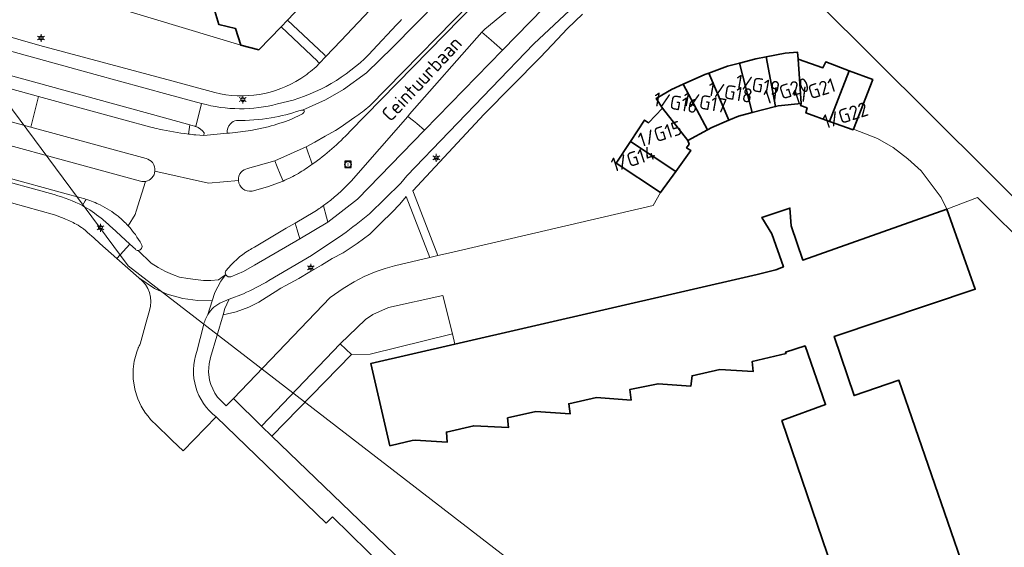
# Model space of a CAD drawing. Header units: metres. Extents: x 140853 to 145288, y 474558 to 480269.
# Tile 9 of 256: x 141497 to 141622, y 476072 to 476140. Entities that reach past the tile are written whole.
import ezdxf
from ezdxf.enums import TextEntityAlignment as Align

# ---------------------------------------------------------------- set-up
doc = ezdxf.new("R2010")
doc.units = ezdxf.units.M
doc.header["$MEASUREMENT"] = 0
for name, color, linetype, lineweight in [('B-WE-GR-BEPLANTING_CULTUUR_BODEMBEDEKKER-G', 90, 'Continuous', 18), ('B-WE-GR-BEPLANTING_CULTUUR_BOSPLANTSOEN-G', 90, 'GR-PLANTSOEN', 18), ('B-WE-GR-BEPLANTING_CULTUUR_HEESTERS-G', 90, 'Continuous', 18), ('B-WE-GR-GRAS_KRUIDENRIJK-G', 80, 'Continuous', 18), ('B-WE-KL-ET_LS_OV_LICHTMAST-S', 190, 'Continuous', 18), ('B-WE-OG-BEBOUWING-G', 7, 'Continuous', 35), ('B-WE-OG-BEBOUWING_HUISNUMMER-T18', 10, 'Continuous', 18), ('B-WE-OG-BEBOUWING_STRAATNAAM-T18', 10, 'Continuous', 18), ('B-WE-OG-HULPLIJN-G', 50, 'Continuous', 18), ('B-WE-OG-TERREIN_ERF-G', 7, 'Continuous', 18), ('B-WE-RI-GWA_RIOOLPUT-S', 30, 'Continuous', 18), ('B-WE-VH-VERHARDING_ASFALT-G', 252, 'Continuous', 18), ('B-WE-VH-VERHARDING_GESLOTEN-G', 7, 'Continuous', 18), ('B-WE-VH-VERHARDING_OPEN-G', 252, 'Continuous', 18), ('B-WE-VH-VERHARDING_TEGEL-G', 252, 'Continuous', 18)]:
    doc.layers.add(name, color=color, linetype=linetype, lineweight=lineweight)
doc.styles.add('NLCS-ISO', font='txt')
doc.linetypes.add('GR-PLANTSOEN', pattern='A,0,[179,NLCS.shx,S=2,R=0,X=0,Y=0],-4', length=4)

# ---------------------------------------------------------------- blocks, each defined once
blk = doc.blocks.new('B-SIE-WEG_LICHTMAST-SO')
at = {"ltscale": 0.1}
for p, q in [((-1.1, 0.63), (-2.19, 1.27)), ((0, 1.27), (0, 2.53)), ((1.1, 0.63), (2.19, 1.27)), ((-1.1, -0.63), (-2.19, -1.27)), ((0, -1.27), (0, -2.53)), ((1.1, -0.63), (2.19, -1.27))]:
    blk.add_line(p, q, dxfattribs=at)
at = {"flags": 128}
for points in [[(-1.16, 0.5), (1.16, 0.5)], [(-1.16, -0.5), (1.16, -0.5)]]:
    blk.add_lwpolyline(points, dxfattribs=at)
at = {"ltscale": 0.1}
blk.add_circle((0, 0), 1.27, dxfattribs=at)
at = {"style": 'NLCS-ISO'}
blk.add_attdef('TYPE', text='', height=1.8, dxfattribs=at).set_placement((0, 2.53), align=Align.BOTTOM_CENTER)
blk = doc.blocks.new('SRI-PUT_INSPECTIE-SO')
at = {"lineweight": -3, "flags": 128}
blk.add_lwpolyline([(-2, -2), (2, -2), (2, 2), (-2, 2)], close=True, dxfattribs=at)
at = {"lineweight": -3, "ltscale": 1.5}
blk.add_circle((0, 0), 2, dxfattribs=at)
at = {"ltscale": 0.1, "style": 'NLCS-ISO'}
blk.add_text('I', height=2.5, dxfattribs=at).set_placement((0, -0.01), align=Align.MIDDLE_CENTER)

msp = doc.modelspace()

# ---------------------------------------------------------------- linework, layer by layer
at = {"layer": 'B-WE-GR-BEPLANTING_CULTUUR_BODEMBEDEKKER-G', "ltscale": 0.2, "flags": 128}
msp.add_lwpolyline([(141505.001, 476116.83), (141504.901, 476116.647), (141504.56, 476116.024), (141504.56, 476116.024, -0.0400087), (141506.916, 476114.434), (141506.916, 476114.434, -0.02562), (141508.283, 476113.225), (141508.283, 476113.225), (141510.594, 476111.105), (141510.594, 476111.105), (141511.3, 476110.457), (141511.3, 476110.457, 0.1900931), (141511.631, 476110.314), (141511.631, 476110.314, 0.6146024), (141512.064, 476111.09), (141512.064, 476111.09, 0.0620556), (141510.375, 476113.461), (141510.375, 476113.461, 0.0369948), (141509.092, 476114.664), (141509.092, 476114.664, 0.055432), (141506.822, 476116.112), (141506.822, 476116.112, 0.0406038), (141505.001, 476116.83)], format="xyb", close=True, dxfattribs=at)
at = {"layer": 'B-WE-GR-BEPLANTING_CULTUUR_BOSPLANTSOEN-G', "ltscale": 0.2, "flags": 128}
msp.add_lwpolyline([(141545.832, 476117.186), (141545.031, 476116.211), (141544.021, 476115.163), (141542.663, 476113.83), (141541.214, 476112.407), (141539.584, 476111.191), (141537.798, 476110.027), (141536.401, 476109.276), (141535.03, 476108.436), (141533.555, 476107.595), (141532.132, 476106.754), (141530.489, 476105.848), (141529.868, 476105.499), (141529.13, 476105.046), (141527.979, 476104.308), (141527.034, 476103.7), (141525.779, 476103.066), (141524.136, 476102.484), (141522.485, 476102.106), (141520.861, 476096.658), (141520.689, 476095.863), (141520.634, 476094.848), (141520.77, 476093.783), (141520.931, 476093.197), (141521.434, 476092.093), (141521.771, 476091.587), (141522.872, 476090.487), (141523.822, 476091.437), (141536.126, 476104.297), (141537.794, 476105.479), (141539.199, 476106.316), (141540.497, 476106.975), (141542.006, 476107.613), (141543.165, 476108.022), (141544.344, 476108.368), (141548.845, 476109.427), (141545.832, 476117.186)], close=True, dxfattribs=at)
at = {"layer": 'B-WE-GR-BEPLANTING_CULTUUR_HEESTERS-G', "ltscale": 0.2, "flags": 128}
msp.add_lwpolyline([(141575.702, 476153.862), (141575.14, 476154.424), (141555.862, 476138.542), (141555.501, 476138.155), (141556.684, 476137.114), (141557.076, 476136.77), (141558.123, 476135.849), (141575.702, 476153.862)], close=True, dxfattribs=at)
for points in [[(141489.561, 476132.539), (141498.956, 476129.954), (141509.819, 476126.966), (141509.819, 476126.966), (141513.256, 476126.036), (141513.256, 476126.036, 0.0076013), (141514.312, 476125.788), (141514.312, 476125.788, 0.0242949), (141518.055, 476125.155), (141518.055, 476125.155), (141518.242, 476126.335), (141514.711, 476127.303), (141514.711, 476127.303), (141492.201, 476133.471)], [(141484.486, 476126.632), (141511.951, 476119.137), (141511.951, 476119.137, 0.1100421), (141512.596, 476119.12), (141512.596, 476119.12, 0.3317754), (141513.795, 476120.441), (141513.795, 476120.441, 0.1861516), (141513.507, 476121.473), (141513.507, 476121.473), (141513.493, 476121.492), (141513.478, 476121.511), (141513.478, 476121.511, 0.1654182), (141512.668, 476122.031), (141512.668, 476122.031), (141497.945, 476126.039), (141497.945, 476126.039), (141486.706, 476129.099)]]:
    msp.add_lwpolyline(points, format="xyb", dxfattribs=at)
for points in [[(141548.184, 476125.667), (141547.176, 476126.486), (141546.761, 476126.822), (141546.031, 476127.415), (141538.804, 476119.134), (141538.804, 476119.134, -0.048129), (141535.279, 476116.03), (141535.279, 476116.03), (141535.292, 476115.982), (141535.672, 476114.562), (141535.839, 476113.94), (141539.611, 476116.833), (141548.184, 476125.667)], [(141531.922, 476112.932), (141531.666, 476113.799), (141530.548, 476113.14), (141526.486, 476110.744), (141526.486, 476110.744, 0.0167379), (141525.813, 476110.353), (141525.813, 476110.353, 0.0817788), (141522.838, 476107.728), (141522.838, 476107.728, 0.2783386), (141522.828, 476107.225), (141522.828, 476107.225), (141522.852, 476107.187), (141522.852, 476107.187, 0.3014849), (141523.482, 476106.941), (141523.482, 476106.941), (141525.078, 476107.614), (141526.505, 476108.443), (141532.259, 476111.788), (141531.922, 476112.932)]]:
    msp.add_lwpolyline(points, format="xyb", close=True, dxfattribs=at)
at = {"layer": 'B-WE-GR-GRAS_KRUIDENRIJK-G', "ltscale": 0.2, "flags": 128}
for points in [[(141627.431, 476113.044), (141583.698, 476156.555)], [(141568.344, 476140.424), (141566.397, 476138.6), (141564.476, 476136.536), (141562.936, 476134.899), (141555.782, 476127.68), (141546.668, 476117.926), (141546.762, 476117.683), (141549.865, 476109.665), (141551.247, 476109.986), (141577.344, 476116.06), (141578.293, 476117.69), (141572.64, 476121.442), (141574.44, 476124.194), (141576.24, 476126.946), (141576.741, 476126.596), (141578.541, 476128.448), (141577.741, 476129.699), (141579.691, 476130.85), (141581.161, 476131.508), (141583.943, 476132.752), (141584.424, 476132.926), (141586.844, 476133.803), (141588.338, 476134.198), (141590.445, 476134.754), (141591.766, 476135.001), (141594.197, 476135.455), (141595.747, 476135.606), (141595.848, 476134.705), (141598.999, 476133.605), (141599.349, 476134.356), (141602.35, 476133.231), (141605.352, 476132.105), (141602.891, 476125.8), (141605.975, 476124.571), (141607.95, 476123.44), (141609.832, 476121.988), (141611.526, 476120.463), (141614.074, 476117.048), (141614.782, 476115.577), (141618.707, 476117.049), (141625.827, 476110.002)], [(141625.827, 476110.002), (141618.707, 476117.049), (141614.782, 476115.577), (141618.427, 476105.362), (141600.447, 476099.34), (141602.967, 476091.795), (141608.681, 476093.762), (141631.607, 476027.364)], [(141616.326, 476022.381), (141593.755, 476088.623), (141593.755, 476088.623), (141599.324, 476090.658), (141596.713, 476098.147), (141594.211, 476097.326), (141594.305, 476097.172), (141589.95, 476096.151), (141590.083, 476094.875), (141585.861, 476095.132), (141582.302, 476094.336), (141582.147, 476093.018), (141577.977, 476093.303), (141574.364, 476092.571), (141574.529, 476091.24), (141570.097, 476091.545), (141566.582, 476090.754), (141566.766, 476089.492), (141562.374, 476089.774), (141558.773, 476088.947), (141558.894, 476087.754), (141554.45, 476087.968), (141550.974, 476087.156), (141551.054, 476085.848), (141546.995, 476086.138), (141546.612, 476086.087), (141543.907, 476085.434), (141543.756, 476085.398), (141541.311, 476095.885), (141552.054, 476098.36), (141551.73, 476099.68), (141541.23, 476097.093), (141538.879, 476097.043), (141528.701, 476086.611), (141565.5, 476051.265)]]:
    msp.add_lwpolyline(points, dxfattribs=at)
at = {"layer": 'B-WE-OG-BEBOUWING-G', "ltscale": 0.2, "flags": 128}
for points in [[(141521.304, 476141.24), (141521.942, 476139.123), (141524.059, 476138.624), (141524.739, 476136.496), (141527.06, 476135.91), (141529.874, 476138.849), (141530.686, 476139.697), (141538.628, 476147.991)], [(141631.607, 476027.364), (141608.681, 476093.762), (141602.967, 476091.795), (141600.447, 476099.34), (141600.447, 476099.34), (141618.427, 476105.362), (141614.782, 476115.577), (141596.424, 476109.076), (141594.929, 476113.443), (141594.785, 476115.714), (141591.208, 476114.533), (141592.466, 476112.42), (141593.96, 476108.203), (141592.995, 476107.861), (141590.604, 476107.241), (141552.054, 476098.36), (141541.311, 476095.885), (141543.756, 476085.398), (141543.907, 476085.434), (141546.612, 476086.087), (141546.995, 476086.138), (141551.054, 476085.848), (141550.974, 476087.156), (141554.45, 476087.968), (141558.894, 476087.754), (141558.773, 476088.947), (141562.374, 476089.774), (141566.766, 476089.492), (141566.582, 476090.754), (141570.097, 476091.545), (141574.529, 476091.24), (141574.364, 476092.571), (141577.977, 476093.303), (141582.147, 476093.018), (141582.302, 476094.336), (141585.861, 476095.132), (141590.083, 476094.875), (141589.95, 476096.151), (141594.305, 476097.172), (141594.211, 476097.326), (141596.713, 476098.147), (141599.324, 476090.658), (141593.755, 476088.623), (141616.326, 476022.381)]]:
    msp.add_lwpolyline(points, dxfattribs=at)
for points in [[(141595.848, 476134.705), (141595.747, 476135.606), (141594.197, 476135.455), (141591.766, 476135.001), (141592.95, 476128.661), (141593.298, 476128.751), (141596.207, 476129.057), (141595.848, 476134.705)], [(141591.766, 476135.001), (141590.445, 476134.754), (141588.338, 476134.198), (141589.963, 476127.892), (141592.95, 476128.661), (141591.766, 476135.001)], [(141602.35, 476133.231), (141599.349, 476134.356), (141598.999, 476133.605), (141595.848, 476134.705), (141596.207, 476129.057), (141596.139, 476128.79), (141596.985, 476128.488), (141596.823, 476127.851), (141599.837, 476126.776), (141602.35, 476133.231)], [(141588.338, 476134.198), (141586.844, 476133.803), (141584.424, 476132.926), (141586.99, 476126.913), (141588.246, 476127.449), (141589.963, 476127.892), (141588.338, 476134.198)], [(141605.352, 476132.105), (141602.35, 476133.231), (141599.837, 476126.776), (141602.852, 476125.7), (141602.891, 476125.8), (141605.352, 476132.105)], [(141584.424, 476132.926), (141583.943, 476132.752), (141581.161, 476131.508), (141584.26, 476125.686), (141584.844, 476125.997), (141586.99, 476126.913), (141584.424, 476132.926)], [(141581.161, 476131.508), (141579.691, 476130.85), (141577.741, 476129.699), (141578.541, 476128.448), (141581.743, 476124.346), (141584.26, 476125.686), (141581.161, 476131.508)], [(141578.541, 476128.448), (141576.741, 476126.596), (141576.24, 476126.946), (141574.44, 476124.194), (141580.212, 476120.364), (141582.132, 476123.038), (141581.604, 476123.417), (141581.932, 476123.873), (141581.743, 476124.346), (141578.541, 476128.448)], [(141574.44, 476124.194), (141572.64, 476121.442), (141578.293, 476117.69), (141580.212, 476120.364), (141574.44, 476124.194)]]:
    msp.add_lwpolyline(points, close=True, dxfattribs=at)
at = {"layer": 'B-WE-OG-HULPLIJN-G'}
msp.add_lwpolyline([(141484.938, 478467.493), (142922.898, 478740.923), (143043.789, 479141.528), (143928.198, 479351.369), (144042.725, 479840.999), (144698.079, 479872.794), (144672.627, 478988.916), (144742.617, 478639.181), (145060.75, 478225.858), (145035.298, 477659.922), (145054.388, 476896.862), (144768.066, 476833.275), (144755.342, 477825.251), (143616.428, 477755.303), (142541.14, 475313.514), (141510.39, 476108.367), (141014.104, 476776.044), (140988.652, 477462.798), (141421.313, 477755.303), (141484.938, 478467.493)], close=True, dxfattribs=at)
at = {"layer": 'B-WE-OG-TERREIN_ERF-G', "ltscale": 0.2, "flags": 128}
for points in [[(141538.628, 476147.991), (141530.686, 476139.697), (141535.36, 476135.296), (141535.373, 476135.283), (141535.606, 476135.063), (141537.488, 476137.044), (141550.796, 476151.144), (141551.58, 476151.975), (141559.91, 476160.483), (141562.092, 476162.708), (141576.386, 476178.108), (141592.638, 476194.8), (141587.183, 476200.024), (141576.253, 476188.754), (141564.576, 476199.983), (141547.177, 476181.687), (141560.244, 476169.043), (141539.477, 476147.195), (141538.628, 476147.991)], [(141550.533, 476104.549), (141543.58, 476103.046), (141541.579, 476102.146), (141540.636, 476101.5), (141537.428, 476098.393), (141538.879, 476097.043), (141541.23, 476097.093), (141551.73, 476099.68), (141550.533, 476104.549)]]:
    msp.add_lwpolyline(points, close=True, dxfattribs=at)
msp.add_lwpolyline([(141625.325, 476180.609), (141616.778, 476187.584), (141616.775, 476187.584), (141613.267, 476187.319), (141587.425, 476160.433), (141583.698, 476156.555), (141583.698, 476156.555), (141627.431, 476113.044)], dxfattribs=at)
msp.add_lwpolyline([(141493.439, 476138.05), (141499.123, 476136.461), (141515.931, 476131.927), (141515.931, 476131.927), (141521.442, 476130.44), (141521.442, 476130.44, 0.2048777), (141532.385, 476132.232), (141532.385, 476132.232, 0.0432875), (141534.346, 476133.737), (141534.346, 476133.737), (141534.776, 476134.19), (141534.531, 476134.423), (141534.521, 476134.432), (141529.874, 476138.849), (141527.06, 476135.91), (141524.739, 476136.496), (141524.739, 476136.496), (141510.214, 476140.879), (141494.223, 476145.217)], format="xyb", dxfattribs=at)
at = {"layer": 'B-WE-VH-VERHARDING_ASFALT-G', "ltscale": 0.2, "flags": 128}
msp.add_lwpolyline([(141592.466, 476112.42), (141591.208, 476114.533), (141594.785, 476115.714), (141594.929, 476113.443), (141596.424, 476109.076), (141614.782, 476115.577), (141614.074, 476117.048), (141611.526, 476120.463), (141609.832, 476121.988), (141607.95, 476123.44), (141605.975, 476124.571), (141602.891, 476125.8), (141602.852, 476125.7), (141599.837, 476126.776), (141596.823, 476127.851), (141596.985, 476128.488), (141596.139, 476128.79), (141596.207, 476129.057), (141593.298, 476128.751), (141592.95, 476128.661), (141589.963, 476127.892), (141588.246, 476127.449), (141586.99, 476126.913), (141584.844, 476125.997), (141584.26, 476125.686), (141581.743, 476124.346), (141581.932, 476123.873), (141581.604, 476123.417), (141582.132, 476123.038), (141580.212, 476120.364), (141578.293, 476117.69), (141577.344, 476116.06), (141551.247, 476109.986), (141549.865, 476109.665), (141548.845, 476109.427), (141544.344, 476108.368), (141543.165, 476108.022), (141542.006, 476107.613), (141540.497, 476106.975), (141539.199, 476106.316), (141537.794, 476105.479), (141536.126, 476104.297), (141523.822, 476091.437), (141527.375, 476087.885), (141537.428, 476098.393), (141540.636, 476101.5), (141541.579, 476102.146), (141543.58, 476103.046), (141550.533, 476104.549), (141551.73, 476099.68), (141552.054, 476098.36), (141590.604, 476107.241), (141592.995, 476107.861), (141593.96, 476108.203), (141592.466, 476112.42)], close=True, dxfattribs=at)
msp.add_lwpolyline([(141519.995, 476100.759, -0.0903144), (141520.529, 476102.131), (141520.529, 476102.131), (141521.085, 476103.888), (141519.25, 476103.941), (141517.335, 476104.187), (141515.368, 476104.718), (141513.725, 476105.442), (141511.751, 476106.806), (141511.751, 476106.806, -0.3193161), (141513.077, 476102.634), (141513.077, 476102.634), (141512.667, 476101.156), (141511.897, 476098.382), (141511.897, 476098.382, -0.0409787), (141511.676, 476097.919), (141511.676, 476097.919), (141511.654, 476097.882), (141511.632, 476097.845), (141511.462, 476097.404), (141511.148, 476096.188), (141511.025, 476095.19), (141511.031, 476093.933), (141511.234, 476092.618), (141511.436, 476091.892), (141511.436, 476091.892, 0.1225583), (141513.607, 476088.392), (141513.607, 476088.392), (141513.718, 476088.284), (141516.004, 476086.068), (141517.374, 476084.74), (141521.601, 476089.107), (141521.601, 476089.107, -0.3293232), (141519.144, 476097.43), (141519.144, 476097.43), (141519.995, 476100.759)], format="xyb", close=True, dxfattribs=at)
at = {"layer": 'B-WE-VH-VERHARDING_GESLOTEN-G', "ltscale": 0.2, "flags": 128}
for points in [[(141555.773, 476148.078), (141544.116, 476136.24), (141540.765, 476132.954), (141537.822, 476130.848), (141535.538, 476129.506), (141532.631, 476128.197), (141532.631, 476128.197, -0.0998638), (141532.861, 476128.116), (141532.861, 476128.116, -0.1922729), (141532.602, 476127.746), (141532.602, 476127.746), (141531.14, 476127.026), (141531.14, 476127.026, -0.0153004), (141528.253, 476126.08), (141528.253, 476126.08), (141526.019, 476125.625), (141523.685, 476125.319), (141523.315, 476125.284), (141522.988, 476125.269), (141520.016, 476124.959), (141519.012, 476125.054), (141519.012, 476125.054, -0.0052762), (141518.055, 476125.155), (141518.055, 476125.155, -0.0242949), (141514.312, 476125.788), (141514.312, 476125.788, -0.0076013), (141513.256, 476126.036), (141513.256, 476126.036), (141509.819, 476126.966), (141498.956, 476129.954), (141497.945, 476126.039), (141497.945, 476126.039), (141512.668, 476122.031), (141512.668, 476122.031, -0.1654182), (141513.478, 476121.511), (141513.478, 476121.511), (141513.493, 476121.492), (141513.507, 476121.473), (141513.507, 476121.473, -0.1861516), (141513.795, 476120.441), (141513.795, 476120.441), (141520.611, 476118.913), (141524.434, 476119.217), (141524.434, 476119.217, -0.2049648), (141524.81, 476120.3), (141524.81, 476120.3, -0.156398), (141525.584, 476120.747), (141525.584, 476120.747), (141529.092, 476121.749), (141533.078, 476123.539), (141534.191, 476124.128), (141535.5, 476124.868), (141536.811, 476125.607), (141537.404, 476126.012), (141537.404, 476126.012), (141539.285, 476127.296), (141539.285, 476127.296, 0.0328998), (141541.192, 476128.756), (141541.192, 476128.756), (141571.031, 476159.226)], [(141570.9, 476158.425), (141538.648, 476125.47), (141538.648, 476125.47, -0.054538), (141533.858, 476121.31), (141533.858, 476121.31, -0.0304354), (141532.093, 476120.146), (141532.093, 476120.146, -0.01827), (141530.127, 476119.152), (141530.127, 476119.152), (141528.13, 476118.431), (141526.174, 476117.884), (141526.174, 476117.884, -0.4500416), (141524.434, 476119.217), (141524.434, 476119.217), (141520.611, 476118.913), (141513.795, 476120.441), (141513.795, 476120.441, -0.3317754), (141512.596, 476119.12), (141512.596, 476119.12), (141511.409, 476115.343), (141511.409, 476115.343), (141511.26, 476114.876), (141510.375, 476113.461), (141510.375, 476113.461, -0.0620556), (141512.064, 476111.09), (141512.064, 476111.09, -0.6146024), (141511.631, 476110.314), (141511.631, 476110.314), (141513.311, 476108.676), (141514.191, 476108.12), (141515.135, 476107.628), (141516.041, 476107.266), (141516.934, 476106.917), (141517.969, 476106.749), (141517.969, 476106.749), (141518.952, 476106.606), (141519.974, 476106.49), (141520.906, 476106.49), (141521.915, 476106.581), (141522.828, 476107.225), (141522.828, 476107.225, -0.2783386), (141522.838, 476107.728), (141522.838, 476107.728, -0.0817788), (141525.813, 476110.353), (141525.813, 476110.353, -0.0167379), (141526.486, 476110.744), (141526.486, 476110.744), (141530.548, 476113.14), (141531.666, 476113.799), (141531.666, 476113.799), (141534.203, 476115.295), (141534.203, 476115.295, 0.0076216), (141534.899, 476115.76), (141534.899, 476115.76, 0.0059825), (141535.279, 476116.03), (141535.279, 476116.03, 0.048129), (141538.804, 476119.134), (141538.804, 476119.134), (141546.031, 476127.415), (141546.275, 476127.695), (141555.501, 476138.155), (141555.862, 476138.542), (141575.14, 476154.424)], [(141571.031, 476159.226), (141541.192, 476128.756), (141541.192, 476128.756, -0.0328998), (141539.285, 476127.296), (141539.285, 476127.296), (141537.404, 476126.012), (141536.811, 476125.607), (141535.5, 476124.868), (141534.191, 476124.128), (141533.078, 476123.539), (141533.3, 476122.903), (141533.729, 476121.678), (141533.858, 476121.31), (141533.858, 476121.31, 0.054538), (141538.648, 476125.47), (141538.648, 476125.47), (141570.9, 476158.425)], [(141545.248, 476139.782, -0.0470165), (141544.602, 476139.066), (141544.602, 476139.066), (141541.586, 476135.843), (141541.586, 476135.843, -0.1332183), (141531.431, 476129.498), (141531.431, 476129.498), (141529.439, 476129.002), (141529.439, 476129.002, -0.1327839), (141519.724, 476129.06), (141519.724, 476129.06), (141519.007, 476126.121), (141519.007, 476126.121, -0.1677922), (141520.063, 476125.3), (141520.063, 476125.3), (141520.016, 476124.959), (141522.988, 476125.269), (141522.988, 476125.269, -0.1787696), (141523.424, 476126.455), (141523.424, 476126.455, -0.1880651), (141524.208, 476126.876), (141524.208, 476126.876, 0.0418093), (141528.609, 476127.234), (141528.609, 476127.234, 0.0416295), (141532.308, 476128.172), (141532.308, 476128.172, -0.1022736), (141532.631, 476128.197), (141532.631, 476128.197), (141535.538, 476129.506), (141537.822, 476130.848), (141540.765, 476132.954), (141544.116, 476136.24), (141555.773, 476148.078)], [(141484.939, 476122.348), (141502.93, 476117.418), (141504.842, 476116.877), (141504.921, 476116.854), (141505.001, 476116.83), (141505.001, 476116.83, -0.0406038), (141506.822, 476116.112), (141506.822, 476116.112, -0.055432), (141509.092, 476114.664), (141509.092, 476114.664, -0.0369948), (141510.375, 476113.461), (141510.375, 476113.461), (141511.26, 476114.876), (141511.409, 476115.343), (141512.596, 476119.12), (141512.596, 476119.12, -0.1100421), (141511.951, 476119.137), (141511.951, 476119.137), (141484.486, 476126.632)]]:
    msp.add_lwpolyline(points, format="xyb", dxfattribs=at)
for points in [[(141492.201, 476133.471), (141514.711, 476127.303), (141518.242, 476126.335), (141518.848, 476126.169), (141518.887, 476126.159), (141518.926, 476126.147), (141518.967, 476126.134), (141519.007, 476126.121), (141519.724, 476129.06), (141515.48, 476130.22), (141506.187, 476132.759), (141506.187, 476132.759), (141493.192, 476136.331)], [(141486.706, 476129.099), (141497.945, 476126.039), (141498.956, 476129.954), (141498.956, 476129.954), (141489.561, 476132.539)]]:
    msp.add_lwpolyline(points, dxfattribs=at)
msp.add_lwpolyline([(141522.216, 476106.402), (141522.828, 476107.225), (141521.915, 476106.581), (141520.906, 476106.49), (141519.974, 476106.49), (141518.952, 476106.606), (141517.969, 476106.749), (141516.934, 476106.917), (141516.041, 476107.266), (141515.135, 476107.628), (141514.191, 476108.12), (141513.311, 476108.676), (141511.631, 476110.314), (141511.631, 476110.314, -0.1900931), (141511.3, 476110.457), (141511.3, 476110.457), (141510.594, 476111.105), (141508.932, 476109.293), (141511.751, 476106.806), (141513.725, 476105.442), (141515.368, 476104.718), (141517.335, 476104.187), (141519.25, 476103.941), (141521.085, 476103.888), (141521.419, 476104.946), (141522.216, 476106.402)], format="xyb", close=True, dxfattribs=at)
at = {"layer": 'B-WE-VH-VERHARDING_OPEN-G', "ltscale": 0.2, "flags": 128}
for points in [[(141505.887, 476152.926), (141497.649, 476160.789), (141494.397, 476163.693), (141494.197, 476164.198), (141490.828, 476160.79), (141491.101, 476160.53), (141492.202, 476159.479), (141495.647, 476156.188), (141494.223, 476145.217), (141510.214, 476140.879), (141524.739, 476136.496), (141524.059, 476138.624), (141521.942, 476139.123), (141521.304, 476141.24), (141519.154, 476141.784), (141518.492, 476144.174), (141521.27, 476147.07), (141505.887, 476152.926)], [(141558.123, 476135.849), (141557.076, 476136.77), (141556.684, 476137.114), (141555.501, 476138.155), (141546.275, 476127.695), (141546.031, 476127.415), (141546.761, 476126.822), (141547.176, 476126.486), (141548.184, 476125.667), (141558.123, 476135.849)], [(141538.879, 476097.043), (141537.428, 476098.393), (141527.375, 476087.885), (141528.701, 476086.611), (141538.879, 476097.043)]]:
    msp.add_lwpolyline(points, close=True, dxfattribs=at)
for points in [[(141550.796, 476151.144), (141537.488, 476137.044), (141535.606, 476135.063), (141534.776, 476134.19), (141534.776, 476134.19), (141534.346, 476133.737), (141534.346, 476133.737, -0.0432875), (141532.385, 476132.232), (141532.385, 476132.232, -0.2048777), (141521.442, 476130.44), (141521.442, 476130.44), (141515.931, 476131.927), (141499.123, 476136.461), (141493.439, 476138.05)], [(141571.869, 476145.785), (141562.128, 476136.665), (141545.928, 476119.839), (141545.162, 476118.909), (141541.169, 476114.969), (141541.169, 476114.969, -0.0077824), (141537.753, 476112.33), (141537.753, 476112.33), (141533.742, 476109.665), (141528.322, 476106.469), (141528.322, 476106.469, -0.0298391), (141525.074, 476104.788), (141525.074, 476104.788), (141523.268, 476104.09), (141523.263, 476104.088), (141523.221, 476104.011), (141522.72, 476102.895), (141522.485, 476102.106), (141524.136, 476102.484), (141525.779, 476103.066), (141527.034, 476103.7), (141527.979, 476104.308), (141529.13, 476105.046), (141529.868, 476105.499), (141530.489, 476105.848), (141532.132, 476106.754), (141533.555, 476107.595), (141535.03, 476108.436), (141536.401, 476109.276), (141537.798, 476110.027), (141539.584, 476111.191), (141541.214, 476112.407), (141542.663, 476113.83), (141544.021, 476115.163), (141545.031, 476116.211), (141545.832, 476117.186), (141548.845, 476109.427), (141549.865, 476109.665), (141546.762, 476117.683), (141546.668, 476117.926), (141555.782, 476127.68), (141562.936, 476134.899), (141564.476, 476136.536), (141566.397, 476138.6), (141568.344, 476140.424)], [(141493.192, 476136.331), (141506.187, 476132.759), (141515.48, 476130.22), (141519.724, 476129.06), (141519.724, 476129.06, 0.1327839), (141529.439, 476129.002), (141529.439, 476129.002), (141531.431, 476129.498), (141531.431, 476129.498, 0.1332183), (141541.586, 476135.843), (141541.586, 476135.843), (141544.602, 476139.066), (141544.602, 476139.066, 0.0470165), (141545.248, 476139.782)], [(141493.628, 476116.881), (141500.974, 476114.851), (141502.199, 476114.38), (141502.199, 476114.38, -0.0356362), (141503.738, 476113.669), (141503.738, 476113.669, -0.0358346), (141504.666, 476113.066), (141504.666, 476113.066, -0.0093463), (141506.76, 476111.209), (141506.76, 476111.209), (141508.932, 476109.293), (141510.594, 476111.105), (141508.283, 476113.225), (141508.283, 476113.225, 0.02562), (141506.916, 476114.434), (141506.916, 476114.434, 0.0400087), (141504.56, 476116.024), (141504.56, 476116.024, 0.0459048), (141500.95, 476117.434), (141500.95, 476117.434), (141484.151, 476122.036)], [(141565.5, 476051.265), (141528.701, 476086.611), (141528.701, 476086.611), (141527.375, 476087.885), (141523.822, 476091.437), (141522.872, 476090.487), (141521.771, 476091.587), (141521.434, 476092.093), (141520.931, 476093.197), (141520.77, 476093.783), (141520.634, 476094.848), (141520.689, 476095.863), (141520.861, 476096.658), (141522.485, 476102.106), (141522.72, 476102.895), (141523.221, 476104.011), (141523.263, 476104.088), (141522.346, 476103.733), (141522.346, 476103.733, 0.1500208), (141520.529, 476102.131), (141520.529, 476102.131, 0.0903144), (141519.995, 476100.759), (141519.995, 476100.759), (141519.144, 476097.43), (141519.144, 476097.43, 0.3293232), (141521.601, 476089.107), (141521.601, 476089.107), (141535.631, 476075.528), (141536.431, 476076.329), (141547.689, 476065.272)]]:
    msp.add_lwpolyline(points, format="xyb", dxfattribs=at)
for points in [[(141531.14, 476127.026), (141532.602, 476127.746), (141532.602, 476127.746, 0.1922729), (141532.861, 476128.116), (141532.861, 476128.116, 0.0998638), (141532.631, 476128.197), (141532.631, 476128.197, 0.1022736), (141532.308, 476128.172), (141532.308, 476128.172, -0.0416295), (141528.609, 476127.234), (141528.609, 476127.234, -0.0418093), (141524.208, 476126.876), (141524.208, 476126.876, 0.1880651), (141523.424, 476126.455), (141523.424, 476126.455, 0.1787696), (141522.988, 476125.269), (141522.988, 476125.269), (141523.315, 476125.284), (141523.685, 476125.319), (141526.019, 476125.625), (141528.253, 476126.08), (141528.253, 476126.08, 0.0153004), (141531.14, 476127.026)], [(141519.007, 476126.121), (141518.967, 476126.134), (141518.926, 476126.147), (141518.887, 476126.159), (141518.848, 476126.169), (141518.242, 476126.335), (141518.055, 476125.155), (141518.055, 476125.155, 0.0052762), (141519.012, 476125.054), (141519.012, 476125.054), (141520.016, 476124.959), (141520.016, 476124.959), (141520.063, 476125.3), (141520.063, 476125.3, 0.1677922), (141519.007, 476126.121)], [(141484.151, 476122.036), (141500.95, 476117.434), (141500.95, 476117.434, -0.0459048), (141504.56, 476116.024), (141504.56, 476116.024), (141504.901, 476116.647), (141505.001, 476116.83), (141504.921, 476116.854), (141504.842, 476116.877), (141502.93, 476117.418), (141484.939, 476122.348), (141484.939, 476122.348, 0.0545922), (141481.678, 476122.95), (141481.678, 476122.95, 0.0804144), (141473.135, 476122.753), (141473.135, 476122.753, 0.0660707), (141466.598, 476120.617), (141466.598, 476120.617), (141468.21, 476119.045), (141468.21, 476119.045, -0.2259557), (141484.151, 476122.036)], [(141533.729, 476121.678), (141533.3, 476122.903), (141533.078, 476123.539), (141529.092, 476121.749), (141529.398, 476120.981), (141529.4, 476120.977), (141529.78, 476120.023), (141530.127, 476119.152), (141530.127, 476119.152, 0.01827), (141532.093, 476120.146), (141532.093, 476120.146, 0.0304354), (141533.858, 476121.31), (141533.858, 476121.31), (141533.729, 476121.678)], [(141529.78, 476120.023), (141529.4, 476120.977), (141529.398, 476120.981), (141529.092, 476121.749), (141525.584, 476120.747), (141525.584, 476120.747, 0.156398), (141524.81, 476120.3), (141524.81, 476120.3, 0.2049648), (141524.434, 476119.217), (141524.434, 476119.217, 0.4500416), (141526.174, 476117.884), (141526.174, 476117.884), (141528.13, 476118.431), (141530.127, 476119.152), (141529.78, 476120.023)]]:
    msp.add_lwpolyline(points, format="xyb", close=True, dxfattribs=at)
at = {"layer": 'B-WE-VH-VERHARDING_TEGEL-G', "ltscale": 0.2, "flags": 128}
msp.add_lwpolyline([(141575.702, 476153.862), (141558.123, 476135.849), (141548.184, 476125.667), (141539.611, 476116.833), (141535.839, 476113.94), (141532.259, 476111.788), (141526.505, 476108.443), (141525.078, 476107.614), (141523.482, 476106.941), (141523.482, 476106.941, -0.3014849), (141522.852, 476107.187), (141522.852, 476107.187), (141522.828, 476107.225), (141522.216, 476106.402), (141521.419, 476104.946), (141521.085, 476103.888), (141520.529, 476102.131), (141520.529, 476102.131, -0.1500208), (141522.346, 476103.733), (141522.346, 476103.733), (141523.263, 476104.088), (141523.268, 476104.09), (141525.074, 476104.788), (141525.074, 476104.788, 0.0298391), (141528.322, 476106.469), (141528.322, 476106.469), (141533.742, 476109.665), (141537.753, 476112.33), (141537.753, 476112.33, 0.0077824), (141541.169, 476114.969), (141541.169, 476114.969), (141545.162, 476118.909), (141545.928, 476119.839), (141562.128, 476136.665), (141571.869, 476145.785)], format="xyb", dxfattribs=at)
msp.add_lwpolyline([(141530.686, 476139.697), (141529.874, 476138.849), (141534.521, 476134.432), (141534.531, 476134.423), (141534.776, 476134.19), (141535.606, 476135.063), (141535.373, 476135.283), (141535.36, 476135.296), (141530.686, 476139.697)], close=True, dxfattribs=at)
msp.add_lwpolyline([(141535.672, 476114.562), (141535.292, 476115.982), (141535.279, 476116.03), (141535.279, 476116.03, -0.0059825), (141534.899, 476115.76), (141534.899, 476115.76, -0.0076216), (141534.203, 476115.295), (141534.203, 476115.295), (141531.666, 476113.799), (141531.922, 476112.932), (141532.259, 476111.788), (141535.839, 476113.94), (141535.672, 476114.562)], format="xyb", close=True, dxfattribs=at)

# ---------------------------------------------------------------- block references
at = {"layer": 'B-WE-KL-ET_LS_OV_LICHTMAST-S', "xscale": 0.2, "yscale": 0.2, "zscale": 0.2}
for p in [(141499.264, 476137.406), (141524.992, 476129.551), (141549.681, 476122.119), (141506.841, 476113.207), (141533.669, 476108.111)]:
    msp.add_blockref('B-SIE-WEG_LICHTMAST-SO', p, dxfattribs=at)
at = {"layer": 'B-WE-RI-GWA_RIOOLPUT-S', "xscale": 0.2, "yscale": 0.2, "zscale": 0.2}
msp.add_blockref('SRI-PUT_INSPECTIE-SO', (141538.42, 476121.28), dxfattribs=at)

# ---------------------------------------------------------------- texts
at = {"layer": 'B-WE-OG-BEBOUWING_HUISNUMMER-T18', "style": 'NLCS-ISO'}
for s, rotation, p in [('1/G19', 350, (141590.69, 476131.414)), ('1/G20', 17.8, (141594.318, 476130.652)), ('1/G21', 17.8, (141597.845, 476130.642)), ('1/G18', 350, (141587.181, 476130.475)), ('1/G16', 350, (141580.217, 476129.157)), ('1/G17', 350, (141583.952, 476129.189)), ('1/G22', 17.8, (141601.851, 476127.54)), ('1/G15', 17.8, (141578.205, 476125.177)), ('1/G14', 17.8, (141574.762, 476122.003))]:
    msp.add_text(s, height=1.8, rotation=rotation, dxfattribs=at).set_placement(p, align=Align.MIDDLE_CENTER)
at = {"layer": 'B-WE-OG-BEBOUWING_STRAATNAAM-T18', "style": 'NLCS-ISO'}
msp.add_text('Ceintuurbaan', height=1.8, rotation=47.1, dxfattribs=at).set_placement((141547.819, 476132.218), align=Align.MIDDLE_CENTER)

doc.saveas('drawing.dxf')
